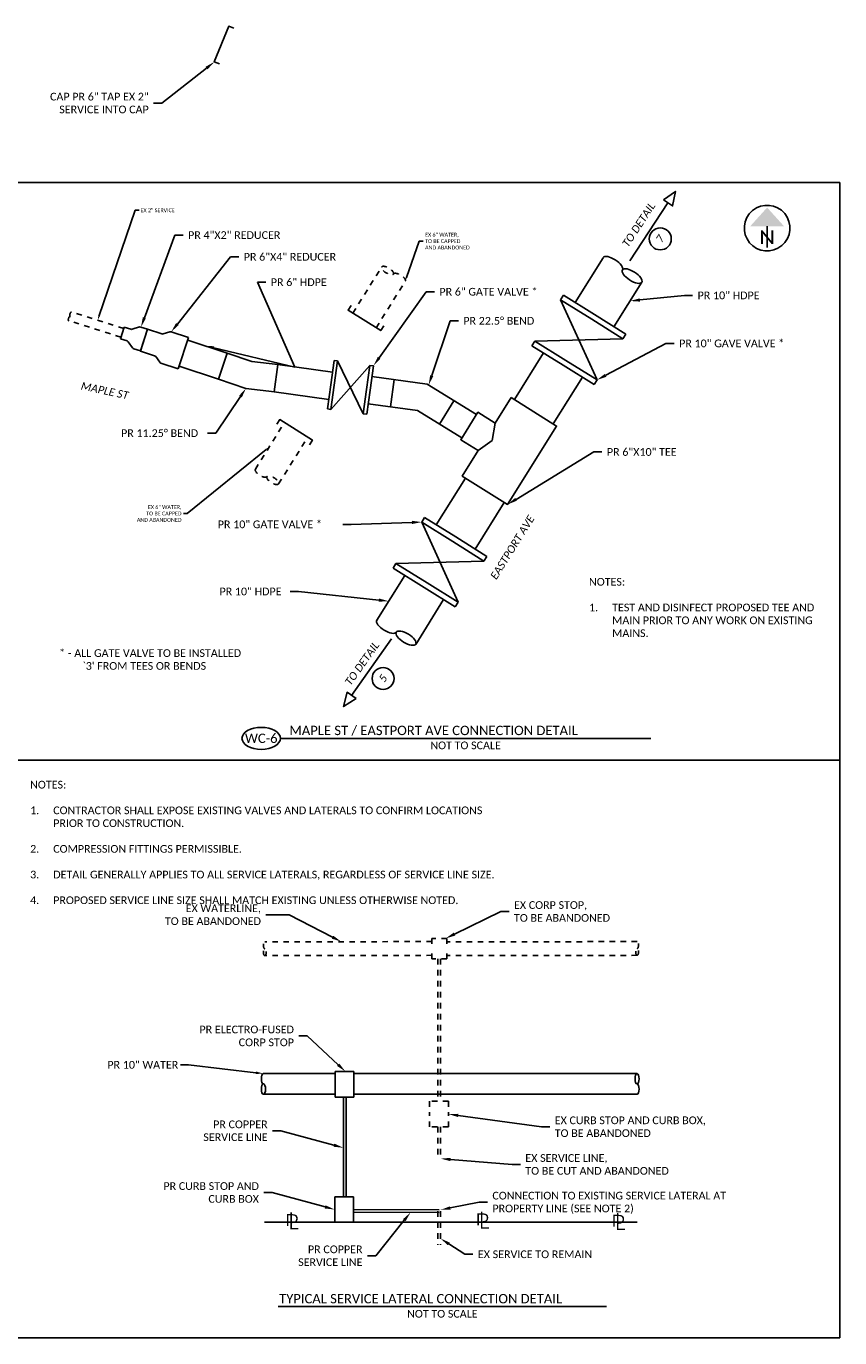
# Model space of a CAD drawing. Header units: feet. Extents: x 2205963 to 2207247, y 306378 to 307002.
# Tile 4 of 16: x 2207118 to 2207133, y 306936 to 306960. Entities that reach past the tile are written whole.
import ezdxf
from ezdxf import colors
from ezdxf.entities.mleader import LeaderData, LeaderLine
from ezdxf.enums import TextEntityAlignment as Align
from ezdxf.math import Vec2, Vec3

# ---------------------------------------------------------------- set-up
doc = ezdxf.new("R2010")
doc.units = ezdxf.units.FT
doc.header["$MEASUREMENT"] = 0
doc.linetypes.add('2', pattern=[0.1, 0.06, -0.04])
for name, color, linetype in [('DV_X_Property_Line', 7, 'Continuous'), ('SC_Scratch1', 7, 'Continuous'), ('SH_Border', 7, 'Continuous'), ('SH_Data', 7, 'Continuous'), ('SH_Text', 7, 'Continuous'), ('SH_TextM', 7, 'Continuous'), ('UT_P_Water_Cells', 133, 'Continuous'), ('UT_X_Water_Cells', 131, 'Continuous'), ('UT_X_Water_Service_Line', 131, '2')]:
    doc.layers.add(name, color=color, linetype=linetype)
doc.styles.add('Font 70-Main Title', font='calibri.ttf', dxfattribs={"width": 1.15, "height": 0.25})
doc.styles.add('Slanted-Normal', font='calibrii.ttf', dxfattribs={"height": 0.14})
doc.styles.add('Straight Normal (0.125) Font 30', font='calibri.ttf', dxfattribs={"height": 0.125})
doc.styles.add('Straight Normal (0.14) Font 30', font='calibri.ttf', dxfattribs={"height": 0.14})
doc.styles.add('Straight Sub-Title (0.17) Font 30', font='calibri.ttf', dxfattribs={"height": 0.17})

# ---------------------------------------------------------------- blocks, each defined once
blk = doc.blocks.new('end')
at = {"color": 0, "linetype": 'ByBlock'}
blk.add_ellipse((0, 0.75), major_axis=(0, 0.25), ratio=0.401763, dxfattribs=at)
at = {"color": 0, "linetype": 'ByBlock', "extrusion": (0, 0, -1)}
blk.add_ellipse((0, 0.25), major_axis=(0, -0.25), ratio=0.401763, start_param=3.141593, end_param=6.283185, dxfattribs=at)
blk = doc.blocks.new('NARROW')
at = {"layer": 'SH_Data', "color": 7, "linetype": 'Continuous'}
blk.add_line((0, 0.033), (0, -0.354), dxfattribs=at)
blk.add_arc((0, 0), 0.415, 129.7798, 129.7633, dxfattribs=at)
blk.add_solid([(0, 0.374), (-0.308, 0.033), (0.308, 0.033)], dxfattribs=at)
at = {"layer": 'SH_Data', "color": 7, "linetype": 'Continuous', "style": 'Font 70-Main Title', "width": 1.15}
blk.add_text('N', height=0.25, dxfattribs=at).set_placement((-0.001, -0.166), align=Align.MIDDLE_CENTER)
blk = doc.blocks.new('A$C59855D8B')
at = {"layer": 'UT_P_Water_Cells'}
for points in [[(0.722, 0.245), (0.722, -0.728), (-0.96, -0.728), (-0.96, 0.245), (-0.414, 0.245), (-0.414, 0.618), (0.177, 0.618), (0.177, 0.245), (0.722, 0.245)], [(-0.414, 0.245), (-0.119, 0.126), (0.177, 0.245)]]:
    blk.add_lwpolyline(points, dxfattribs=at)
blk = doc.blocks.new('A$C7C301A5E')
for p, q in [((3.341, -1.126), (3.44, -1.126)), ((3.341, -1.126), (3.341, -1.793)), ((3.44, -2.46), (4.325, -1.126)), ((4.325, -2.46), (3.44, -1.126)), ((3.44, -1.126), (3.44, -1.793)), ((4.325, -1.126), (4.424, -1.126)), ((4.325, -1.126), (4.325, -1.793)), ((4.424, -1.126), (4.424, -1.793)), ((3.341, -2.46), (3.341, -1.793)), ((3.44, -2.46), (3.44, -1.793)), ((4.325, -2.46), (4.325, -1.793)), ((4.424, -2.46), (4.424, -1.793)), ((3.341, -2.46), (3.44, -2.46)), ((4.325, -2.46), (4.424, -2.46))]:
    blk.add_line(p, q)
blk = doc.blocks.new('pvcsch40-6x4red')
at = {"color": 0, "linetype": 'ByBlock'}
for p, q in [((0, 3.59), (0, -3.59)), ((0, 3.59), (3.99, 3.59)), ((4.28, 3.5), (5.52, 2.6)), ((5.81, 2.5), (9.06, 2.5)), ((9.06, 2.5), (9.06, -2.5)), ((4.28, -3.5), (5.52, -2.6)), ((5.81, -2.5), (9.06, -2.5)), ((0, -3.59), (3.99, -3.59))]:
    blk.add_line(p, q, dxfattribs=at)
for centre, start, end in [((3.99, 3.09), 53.8963, 90), ((5.81, 3), 233.8963, 270), ((5.81, -3), 90, 126.1037), ((3.99, -3.09), 270, 306.1037)]:
    blk.add_arc(centre, 0.5, start, end, dxfattribs=at)
blk = doc.blocks.new('pvcsch40-4x2red')
at = {"color": 0, "linetype": 'ByBlock'}
for p, q in [((0, 2.5), (0, -2.5)), ((0, 2.5), (1.53, 2.5)), ((1.82, 2.41), (3.18, 1.44)), ((3.47, 1.34), (5, 1.34)), ((5, -1.34), (5, 1.34)), ((0, -2.5), (1.53, -2.5)), ((1.82, -2.41), (3.18, -1.44)), ((3.47, -1.34), (5, -1.34))]:
    blk.add_line(p, q, dxfattribs=at)
for centre, start, end in [((1.53, 2), 54.4059, 90), ((3.47, 1.84), 234.4059, 270), ((1.53, -2), 270, 305.5941), ((3.47, -1.84), 90, 125.5941)]:
    blk.add_arc(centre, 0.5, start, end, dxfattribs=at)

msp = doc.modelspace()

# ---------------------------------------------------------------- linework, layer by layer
at = {"layer": 'DV_X_Property_Line'}
msp.add_line((2207122.715, 306938.145), (2207129.496, 306938.145), dxfattribs=at)
at = {"layer": 'SC_Scratch1'}
for points in [[(2207103.433, 306957.046), (2207133.183, 306957.046)], [(2207133.183, 306957.046), (2207133.183, 306936.046)], [(2207103.433, 306936.046), (2207133.183, 306936.046)]]:
    msp.add_lwpolyline(points, dxfattribs=at)
at = {"layer": 'SH_Border'}
for points in [[(2207123.008, 306946.942), (2207129.745, 306946.942)], [(2207103.433, 306946.546), (2207133.183, 306946.546)], [(2207103.433, 306946.546), (2207133.183, 306946.546)], [(2207122.966, 306936.612), (2207128.94, 306936.612)]]:
    msp.add_lwpolyline(points, dxfattribs=at)
msp.add_ellipse((2207122.658, 306946.942), major_axis=(0.35, 0), ratio=0.571429, dxfattribs=at)
at = {"layer": 'SH_Text'}
for points in [[(2207129.973, 306956.73), (2207130.14, 306956.62), (2207130.194, 306956.884)], [(2207124.382, 306947.665), (2207124.219, 306947.781), (2207124.155, 306947.518)]]:
    msp.add_lwpolyline(points, close=True, dxfattribs=at)
for points in [[(2207129.364, 306955.621), (2207130.057, 306956.675)], [(2207125.029, 306948.752), (2207124.3, 306947.723)]]:
    msp.add_lwpolyline(points, dxfattribs=at)
for centre in [(2207129.917, 306956.021), (2207124.875, 306948.03)]:
    msp.add_circle(centre, 0.2, dxfattribs=at)
at = {"layer": 'UT_P_Water_Cells'}
for p, q in [((2207128.368, 306954.865), (2207128.876, 306955.678)), ((2207129.075, 306954.424), (2207129.583, 306955.236)), ((2207122.039, 306953.943), (2207121.321, 306954.18)), ((2207122.49, 306953.793), (2207122.039, 306953.943)), ((2207127.264, 306953.099), (2207127.794, 306953.947)), ((2207121.881, 306953.468), (2207121.164, 306953.706)), ((2207122.959, 306953.735), (2207122.49, 306953.793)), ((2207123.953, 306953.599), (2207122.962, 306953.735)), ((2207122.38, 306953.303), (2207121.882, 306953.468)), ((2207125.676, 306953.381), (2207124.671, 306953.52)), ((2207127.971, 306952.657), (2207128.501, 306953.505)), ((2207122.898, 306953.239), (2207122.38, 306953.303)), ((2207123.885, 306953.103), (2207122.894, 306953.24)), ((2207126.572, 306952.829), (2207125.676, 306953.381)), ((2207125.503, 306952.901), (2207124.603, 306953.024)), ((2207126.309, 306952.403), (2207125.503, 306952.901)), ((2207126.373, 306951.672), (2207125.843, 306950.824)), ((2207127.08, 306951.23), (2207126.55, 306950.382)), ((2207125.269, 306949.905), (2207124.761, 306949.093)), ((2207125.976, 306949.464), (2207125.468, 306948.651))]:
    msp.add_line(p, q, dxfattribs=at)
for points in [[(2207121.897, 306959.2), (2207121.804, 306959.237), (2207122.067, 306959.886), (2207122.159, 306959.849)], [(2207124.886, 306954.439), (2207124.833, 306954.354), (2207124.239, 306954.725), (2207124.292, 306954.81)], [(2207122.039, 306953.943), (2207121.882, 306953.468)], [(2207122.962, 306953.735), (2207122.894, 306953.24)], [(2207125.008, 306952.969), (2207125.076, 306953.464)], [(2207125.902, 306952.655), (2207126.164, 306953.08)], [(2207122.943, 306952.651), (2207122.996, 306952.735), (2207123.589, 306952.364), (2207123.536, 306952.28)]]:
    msp.add_lwpolyline(points, dxfattribs=at)
at = {"layer": 'UT_X_Water_Cells'}
for p, q in [((2207122.698, 306940.848), (2207124.001, 306940.847)), ((2207124.001, 306940.888), (2207124.001, 306940.655)), ((2207124.344, 306940.888), (2207124.001, 306940.888)), ((2207124.344, 306940.888), (2207124.344, 306940.655)), ((2207124.344, 306940.848), (2207129.498, 306940.847)), ((2207124.001, 306940.422), (2207124.001, 306940.655)), ((2207124.344, 306940.422), (2207124.344, 306940.655)), ((2207122.698, 306940.473), (2207124, 306940.472)), ((2207124.344, 306940.422), (2207124.001, 306940.422)), ((2207124.153, 306940.422), (2207124.153, 306938.61)), ((2207124.203, 306940.422), (2207124.203, 306938.61)), ((2207124.344, 306940.473), (2207129.498, 306940.472)), ((2207123.994, 306938.61), (2207123.994, 306938.378)), ((2207124.337, 306938.61), (2207123.994, 306938.61)), ((2207123.994, 306938.145), (2207123.994, 306938.378)), ((2207124.337, 306938.61), (2207124.337, 306938.378)), ((2207125.897, 306938.372), (2207124.337, 306938.378)), ((2207124.337, 306938.145), (2207124.337, 306938.378)), ((2207124.337, 306938.145), (2207123.994, 306938.145)), ((2207125.896, 306938.322), (2207124.337, 306938.328))]:
    msp.add_line(p, q, dxfattribs=at)
at = {"layer": 'UT_X_Water_Cells', "linetype": '2'}
for points in [[(2207124.324, 306954.672), (2207124.854, 306955.52)], [(2207124.748, 306954.407), (2207125.278, 306955.255)], [(2207120.157, 306954.391), (2207119.208, 306954.691)], [(2207120.104, 306954.232), (2207119.156, 306954.533)], [(2207122.551, 306951.834), (2207123.081, 306952.682)], [(2207122.975, 306951.569), (2207123.505, 306952.417)]]:
    msp.add_lwpolyline(points, dxfattribs=at)
at = {"layer": 'UT_X_Water_Service_Line'}
for p, q in [((2207125.762, 306943.248), (2207122.723, 306943.242)), ((2207125.762, 306943.305), (2207125.762, 306943.119)), ((2207126.037, 306943.305), (2207125.762, 306943.305)), ((2207129.496, 306943.248), (2207126.036, 306943.242)), ((2207126.037, 306943.305), (2207126.037, 306943.119)), ((2207125.762, 306942.998), (2207122.723, 306942.992)), ((2207125.762, 306942.933), (2207125.762, 306943.119)), ((2207126.037, 306942.933), (2207125.762, 306942.933)), ((2207125.871, 306942.933), (2207125.871, 306940.345)), ((2207125.921, 306942.933), (2207125.921, 306940.345)), ((2207129.496, 306942.998), (2207126.036, 306942.992)), ((2207126.037, 306942.933), (2207126.037, 306943.119)), ((2207125.721, 306940.345), (2207125.721, 306940.112)), ((2207126.064, 306940.345), (2207125.721, 306940.345)), ((2207126.064, 306940.345), (2207126.064, 306940.112)), ((2207125.721, 306939.879), (2207125.721, 306940.112)), ((2207126.064, 306939.879), (2207126.064, 306940.112)), ((2207126.064, 306939.879), (2207125.721, 306939.879)), ((2207125.871, 306939.879), (2207125.871, 306939.302)), ((2207125.921, 306939.879), (2207125.921, 306939.302)), ((2207125.871, 306938.347), (2207125.871, 306937.738)), ((2207125.921, 306938.347), (2207125.921, 306937.738))]:
    msp.add_line(p, q, dxfattribs=at)

# ---------------------------------------------------------------- block references
at = {"layer": 'SH_Text'}
msp.add_blockref('NARROW', (2207131.861, 306956.217), dxfattribs=at)
at = {"layer": 'UT_P_Water_Cells'}
for name, p, xscale, yscale, zscale, rotation in [('end', (2207128.878, 306955.681), -0.8332823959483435, 0.8332823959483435, 0.8332823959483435, 237.4457497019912), ('pvcsch40-4x2red', (2207120.526, 306954.181), 0.08333333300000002, 0.08333333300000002, 0.08333333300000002, 161.6692714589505), ('pvcsch40-6x4red', (2207121.243, 306953.943), 0.08333333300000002, 0.08333333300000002, 0.08333333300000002, 161.6692714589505), ('A$C7C301A5E', (2207121.552, 306952.49), -0.6666666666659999, 0.6666666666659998, 0.6666666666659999, 172.1701311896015), ('end', (2207124.759, 306949.089), 0.8332823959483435, 0.8332823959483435, 0.8332823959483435, 238.5542502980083)]:
    msp.add_blockref(name, p, dxfattribs=dict(at, xscale=xscale, yscale=yscale, zscale=zscale, rotation=rotation))
at = {"layer": 'UT_P_Water_Cells', "xscale": -1, "rotation": 58.00000000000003}
for p in [(2207128.972, 306958.428), (2207126.446, 306954.386)]:
    msp.add_blockref('A$C7C301A5E', p, dxfattribs=at)
at = {"layer": 'UT_P_Water_Cells', "rotation": 58}
msp.add_blockref('A$C59855D8B', (2207127.03, 306952.393), dxfattribs=at)
at = {"layer": 'UT_X_Water_Cells', "linetype": '2', "ltscale": 0.083333}
for p, xscale, yscale, zscale, rotation in [((2207125.278, 306955.255), 0.4999999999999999, 0.4999999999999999, 0.4999999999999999, 59.33558895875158), ((2207119.208, 306954.691), 0.1677132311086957, 0.1677132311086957, 0.1677132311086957, 161.8956590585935), ((2207122.551, 306951.834), 0.4999999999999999, 0.4999999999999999, 0.4999999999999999, 237.7243789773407)]:
    msp.add_blockref('end', p, dxfattribs=dict(at, xscale=xscale, yscale=yscale, zscale=zscale, rotation=rotation))
at = {"layer": 'UT_X_Water_Cells', "xscale": 0.3749973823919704, "yscale": 0.3749973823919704, "zscale": 0.3749973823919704, "rotation": 180}
msp.add_blockref('end', (2207122.698, 306940.848), dxfattribs=at)
at = {"layer": 'UT_X_Water_Cells', "xscale": 0.3749973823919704, "yscale": 0.3749973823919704, "zscale": 0.3749973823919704}
msp.add_blockref('end', (2207129.495, 306940.472), dxfattribs=at)
at = {"layer": 'UT_X_Water_Service_Line', "yscale": 0.25, "rotation": 180}
for p, xscale, zscale in [((2207122.723, 306943.242), 0.25, 0.2), ((2207129.496, 306943.248), -0.25, 0.25)]:
    msp.add_blockref('end', p, dxfattribs=dict(at, xscale=xscale, zscale=zscale))

# ---------------------------------------------------------------- texts
at = {"layer": 'SH_Border', "char_height": 0.14, "width": 2.9838, "attachment_point": 1, "style": 'Slanted-Normal'}
for s, insert, rotation in [('MAPLE ST', (2207119.397, 306953.423), 348), ('EASTPORT AVE', (2207126.816, 306949.89), 58)]:
    msp.add_mtext(s, dxfattribs=dict(at, insert=insert, rotation=rotation))
at = {"layer": 'SH_Text', "char_height": 0.14, "width": 1.05546, "attachment_point": 1, "style": 'Slanted-Normal'}
for s, insert, rotation in [('\\pxqc;TO DETAIL\\P\\P7', (2207129.176, 306955.877), 56.6962), ('\\pxqc;TO DETAIL\\P\\P5', (2207124.129, 306947.914), 54.5312)]:
    msp.add_mtext(s, dxfattribs=dict(at, insert=insert, rotation=rotation))
at = {"layer": 'SH_Text'}
for s, insert, char_height, width, attachment_point, style in [('NOTES:\\P\\P\\pxi-3,l3,t3;1.^ITEST AND DISINFECT PROPOSED TEE AND MAIN PRIOR TO ANY WORK ON EXISTING MAINS.', (2207128.621, 306949.32), 0.14, 4.28129, 4, 'Straight Normal (0.14) Font 30'), ("* - ALL GATE VALVE TO BE INSTALLED\\P\\pxi3;`3' FROM TEES OR BENDS", (2207118.983, 306948.562), 0.14, 4.12497, 1, 'Straight Normal (0.14) Font 30'), ('WC-6', (2207122.658, 306946.942), 0.17, 1.76346, 5, 'Straight Sub-Title (0.17) Font 30'), ('MAPLE ST / EASTPORT AVE CONNECTION DETAIL', (2207123.17, 306947.171), 0.17, 6.53199, 1, 'Straight Sub-Title (0.17) Font 30'), ('NOT TO SCALE', (2207126.376, 306946.884), 0.14, 6.35975, 2, 'Straight Normal (0.14) Font 30'), ('NOTES:\\P\\P\\pxi-3,l3,t3;1.^ICONTRACTOR SHALL EXPOSE EXISTING VALVES AND LATERALS TO CONFIRM LOCATIONS PRIOR TO CONSTRUCTION.\\P\\pi0,l0,tz;\\P\\pi-3,l3,t3;2.^ICOMPRESSION FITTINGS PERMISSIBLE.\\P\\pi0,l0,tz;\\P\\pi-3,l3,t3;3.^IDETAIL GENERALLY APPLIES TO ALL SERVICE LATERALS, REGARDLESS OF SERVICE LINE SIZE.\\P\\pi0,l0,tz;\\P\\pi-3,l3,t3;4.^IPROPOSED SERVICE LINE SIZE SHALL MATCH EXISTING UNLESS OTHERWISE NOTED.', (2207118.454, 306945.049), 0.14, 8.28927, 4, 'Straight Normal (0.14) Font 30'), ('{\\fISOCPEUR|b0|i0|c0|p34;⅊}', (2207123.218, 306938.296), 0.28, 2.05947, 2, 'Straight Normal (0.14) Font 30'), ('{\\fISOCPEUR|b0|i0|c0|p34;⅊}', (2207126.684, 306938.31), 0.28, 2.05947, 2, 'Straight Normal (0.14) Font 30'), ('{\\fISOCPEUR|b0|i0|c0|p34;⅊}', (2207129.156, 306938.284), 0.28, 2.05947, 2, 'Straight Normal (0.14) Font 30'), ('TYPICAL SERVICE LATERAL CONNECTION DETAIL', (2207122.984, 306936.842), 0.17, 6.53199, 1, 'Straight Sub-Title (0.17) Font 30'), ('NOT TO SCALE', (2207125.953, 306936.552), 0.14, 6.35975, 2, 'Straight Normal (0.14) Font 30')]:
    msp.add_mtext(s, dxfattribs=dict(at, insert=insert, char_height=char_height, width=width, attachment_point=attachment_point, style=style))

# ---------------------------------------------------------------- leaders
ml = msp.add_multileader_mtext('Standard', dxfattribs=at)
ml.set_content('CAP PR 6" TAP EX 2"\\PSERVICE INTO CAP', color=256, style='Straight Normal (0.14) Font 30')
ml.set_leader_properties(color=9)
ml.build(insert=Vec2(0, 0))
ml.multileader.update_dxf_attribs({"text_left_attachment_type": 2, "text_right_attachment_type": 2, "dogleg_length": 0.15, "arrow_head_size": 0.18})
ctx = ml.context
ctx.base_point, ctx.char_height, ctx.arrow_head_size, ctx.landing_gap_size, ctx.plane_origin = Vec3(2207118.734, 306958.49), 0.14, 0.18, 0.09, Vec3(2207121.804, 306959.237)
ctx.left_attachment, ctx.right_attachment, ctx.text_align_type = 2, 2, 2
notes = []
notes.append((ctx, [(0, (1, 1, 0), (2207120.851, 306958.49), (-1, 0), 0.15, [(0, [(2207121.804, 306959.237)], 0, [])])]))
ctx.mtext.insert, ctx.mtext.alignment, ctx.mtext.flow_direction = Vec3(2207120.611, 306958.677), 3, 5
ml = msp.add_multileader_mtext('Standard', dxfattribs=at)
ml.set_content('PR 4"X2" REDUCER', color=256, style='Straight Normal (0.14) Font 30')
ml.set_leader_properties(color=9)
ml.build(insert=Vec2(0, 0))
ml.multileader.update_dxf_attribs({"text_left_attachment_type": 2, "text_right_attachment_type": 2, "dogleg_length": 0.15, "arrow_head_size": 0.18})
ctx = ml.context
ctx.base_point, ctx.char_height, ctx.arrow_head_size, ctx.landing_gap_size, ctx.plane_origin = Vec3(2207121.237, 306956.09), 0.14, 0.18, 0.09, Vec3(2207122.285, 306954.651)
ctx.left_attachment, ctx.right_attachment = 2, 2
notes.append((ctx, [(1, (1, 1, 0), (2207121.087, 306956.09), (1, 0), 0.15, [(0, [(2207120.47, 306954.418)], 0, [])])]))
ctx.mtext.insert, ctx.mtext.flow_direction = Vec3(2207121.327, 306956.16), 5
ml = msp.add_multileader_mtext('Standard', dxfattribs=at)
ml.set_content('PR 6"X4" REDUCER', color=256, style='Straight Normal (0.14) Font 30')
ml.set_leader_properties(color=9)
ml.build(insert=Vec2(0, 0))
ml.multileader.update_dxf_attribs({"text_left_attachment_type": 2, "text_right_attachment_type": 2, "dogleg_length": 0.15, "arrow_head_size": 0.18})
ctx = ml.context
ctx.base_point, ctx.char_height, ctx.arrow_head_size, ctx.landing_gap_size, ctx.plane_origin = Vec3(2207122.25, 306955.695), 0.14, 0.18, 0.09, Vec3(2207122.706, 306954.498)
ctx.left_attachment, ctx.right_attachment = 2, 2
notes.append((ctx, [(1, (1, 1, 0), (2207122.1, 306955.695), (1, 0), 0.15, [(0, [(2207121.021, 306954.332)], 0, [])])]))
ctx.mtext.insert, ctx.mtext.flow_direction = Vec3(2207122.34, 306955.765), 5
ml = msp.add_multileader_mtext('Standard', dxfattribs=at)
ml.set_content('PR 6" HDPE', color=256, style='Straight Normal (0.14) Font 30')
ml.set_leader_properties(color=9)
ml.build(insert=Vec2(0, 0))
ml.multileader.update_dxf_attribs({"text_left_attachment_type": 2, "text_right_attachment_type": 2, "dogleg_length": 0.15, "arrow_head_size": 0.18})
ctx = ml.context
ctx.base_point, ctx.char_height, ctx.arrow_head_size, ctx.landing_gap_size, ctx.plane_origin = Vec3(2207122.742, 306955.234), 0.14, 0.18, 0.09, Vec3(2207121.339, 306957.852)
ctx.left_attachment, ctx.right_attachment = 2, 2
notes.append((ctx, [(0, (1, 1, 0), (2207122.592, 306955.234), (1, 0), 0.15, [(1, [(2207121.621, 306954.081), (2207123.271, 306953.692)], 0, [])])]))
ctx.mtext.insert, ctx.mtext.flow_direction = Vec3(2207122.832, 306955.304), 5
ml = msp.add_multileader_mtext('Standard', dxfattribs=at)
ml.set_content('PR 6" GATE VALVE *', color=256, style='Straight Normal (0.14) Font 30')
ml.set_leader_properties(color=9)
ml.build(insert=Vec2(0, 0))
ml.multileader.update_dxf_attribs({"text_left_attachment_type": 2, "text_right_attachment_type": 2, "dogleg_length": 0.15, "arrow_head_size": 0.18})
ctx = ml.context
ctx.base_point, ctx.char_height, ctx.arrow_head_size, ctx.landing_gap_size, ctx.plane_origin = Vec3(2207125.809, 306955.06), 0.14, 0.18, 0.09, Vec3(2207124.829, 306953.928)
ctx.left_attachment, ctx.right_attachment = 2, 2
notes.append((ctx, [(0, (1, 1, 0), (2207125.659, 306955.06), (1, 0), 0.15, [(0, [(2207124.698, 306953.712)], 0, [])])]))
ctx.mtext.insert, ctx.mtext.flow_direction = Vec3(2207125.899, 306955.13), 5
ml = msp.add_multileader_mtext('Standard', dxfattribs=at)
ml.set_content('PR 10" HDPE', color=256, style='Straight Normal (0.14) Font 30')
ml.set_leader_properties(color=9)
ml.build(insert=Vec2(0, 0))
ml.multileader.update_dxf_attribs({"text_left_attachment_type": 2, "text_right_attachment_type": 2, "dogleg_length": 0.15, "arrow_head_size": 0.18})
ctx = ml.context
ctx.base_point, ctx.char_height, ctx.arrow_head_size, ctx.landing_gap_size, ctx.plane_origin = Vec3(2207130.506, 306954.994), 0.14, 0.18, 0.09, Vec3(2207129.367, 306954.892)
ctx.left_attachment, ctx.right_attachment = 2, 2
notes.append((ctx, [(0, (1, 1, 0), (2207130.356, 306954.994), (1, 0), 0.15, [(0, [(2207129.367, 306954.892)], 0, [])])]))
ctx.mtext.insert, ctx.mtext.flow_direction = Vec3(2207130.596, 306955.064), 5
ml = msp.add_multileader_mtext('Standard', dxfattribs=at)
ml.set_content('PR 22.5%%D BEND', color=256, style='Straight Normal (0.14) Font 30')
ml.set_leader_properties(color=9)
ml.build(insert=Vec2(0, 0))
ml.multileader.update_dxf_attribs({"text_left_attachment_type": 2, "text_right_attachment_type": 2, "dogleg_length": 0.15, "arrow_head_size": 0.18})
ctx = ml.context
ctx.base_point, ctx.char_height, ctx.arrow_head_size, ctx.landing_gap_size, ctx.plane_origin = Vec3(2207126.244, 306954.532), 0.14, 0.18, 0.09, Vec3(2207125.703, 306953.365)
ctx.left_attachment, ctx.right_attachment = 2, 2
notes.append((ctx, [(0, (1, 1, 0), (2207126.094, 306954.532), (1, 0), 0.15, [(0, [(2207125.703, 306953.365)], 0, [])])]))
ctx.mtext.insert, ctx.mtext.flow_direction = Vec3(2207126.334, 306954.602), 5
ml = msp.add_multileader_mtext('Standard', dxfattribs=at)
ml.set_content('PR 10" GAVE VALVE *', color=256, style='Straight Normal (0.14) Font 30')
ml.set_leader_properties(color=9)
ml.build(insert=Vec2(0, 0))
ml.multileader.update_dxf_attribs({"text_left_attachment_type": 2, "text_right_attachment_type": 2, "dogleg_length": 0.15, "arrow_head_size": 0.18})
ctx = ml.context
ctx.base_point, ctx.char_height, ctx.arrow_head_size, ctx.landing_gap_size, ctx.plane_origin = Vec3(2207130.17, 306954.121), 0.14, 0.18, 0.09, Vec3(2207128.597, 306953.827)
ctx.left_attachment, ctx.right_attachment = 2, 2
notes.append((ctx, [(0, (1, 1, 0), (2207130.02, 306954.121), (1, 0), 0.15, [(0, [(2207128.765, 306953.457)], 0, [])])]))
ctx.mtext.insert, ctx.mtext.flow_direction = Vec3(2207130.26, 306954.191), 5
ml = msp.add_multileader_mtext('Standard', dxfattribs=at)
ml.set_content('PR 11.25%%D BEND', color=256, style='Straight Normal (0.14) Font 30')
ml.set_leader_properties(color=9)
ml.build(insert=Vec2(0, 0))
ml.multileader.update_dxf_attribs({"text_left_attachment_type": 2, "text_right_attachment_type": 2, "dogleg_length": 0.15, "arrow_head_size": 0.18})
ctx = ml.context
ctx.base_point, ctx.char_height, ctx.arrow_head_size, ctx.landing_gap_size, ctx.plane_origin = Vec3(2207120.112, 306952.49), 0.14, 0.18, 0.09, Vec3(2207122.246, 306954.055)
ctx.left_attachment, ctx.right_attachment = 2, 2
notes.append((ctx, [(1, (1, 1, 0), (2207121.831, 306952.49), (-1, 0), 0.15, [(0, [(2207122.38, 306953.303)], 0, [])])]))
ctx.mtext.insert, ctx.mtext.flow_direction = Vec3(2207120.108, 306952.56), 5
ml = msp.add_multileader_mtext('Standard', dxfattribs=at)
ml.set_content('PR 6"X10" TEE', color=256, style='Straight Normal (0.14) Font 30')
ml.set_leader_properties(color=9)
ml.build(insert=Vec2(0, 0))
ml.multileader.update_dxf_attribs({"text_left_attachment_type": 2, "text_right_attachment_type": 2, "dogleg_length": 0.15, "arrow_head_size": 0.18})
ctx = ml.context
ctx.base_point, ctx.char_height, ctx.arrow_head_size, ctx.landing_gap_size, ctx.plane_origin = Vec3(2207128.856, 306952.148), 0.14, 0.18, 0.09, Vec3(2207127.526, 306951.812)
ctx.left_attachment, ctx.right_attachment = 2, 2
notes.append((ctx, [(0, (1, 1, 0), (2207128.706, 306952.148), (1, 0), 0.15, [(0, [(2207127.139, 306951.193)], 0, [])])]))
ctx.mtext.insert, ctx.mtext.flow_direction = Vec3(2207128.946, 306952.218), 5
ml = msp.add_multileader_mtext('Standard', dxfattribs=at)
ml.set_content('PR 10" GATE VALVE *', color=256, style='Straight Normal (0.14) Font 30')
ml.set_leader_properties(color=9)
ml.build(insert=Vec2(0, 0))
ml.multileader.update_dxf_attribs({"text_left_attachment_type": 2, "text_right_attachment_type": 2, "dogleg_length": 0.15, "arrow_head_size": 0.18})
ctx = ml.context
ctx.base_point, ctx.char_height, ctx.arrow_head_size, ctx.landing_gap_size, ctx.plane_origin = Vec3(2207122.086, 306950.832), 0.14, 0.18, 0.09, Vec3(2207125.711, 306950.58)
ctx.left_attachment, ctx.right_attachment = 2, 2
notes.append((ctx, [(0, (1, 1, 0), (2207124.294, 306950.832), (-1, 0), 0.15, [(0, [(2207125.579, 306950.873)], 0, [])])]))
ctx.mtext.insert, ctx.mtext.flow_direction = Vec3(2207121.867, 306950.902), 5
ml = msp.add_multileader_mtext('Standard', dxfattribs=at)
ml.set_content('PR 10" HDPE', color=256, style='Straight Normal (0.14) Font 30')
ml.set_leader_properties(color=9)
ml.build(insert=Vec2(0, 0))
ml.multileader.update_dxf_attribs({"text_left_attachment_type": 2, "text_right_attachment_type": 2, "dogleg_length": 0.15, "arrow_head_size": 0.18})
ctx = ml.context
ctx.base_point, ctx.char_height, ctx.arrow_head_size, ctx.landing_gap_size, ctx.plane_origin = Vec3(2207121.896, 306949.612), 0.14, 0.18, 0.09, Vec3(2207125.73, 306949.071)
ctx.left_attachment, ctx.right_attachment = 2, 2
notes.append((ctx, [(1, (1, 1, 0), (2207123.336, 306949.612), (-1, 0), 0.15, [(0, [(2207124.975, 306949.436)], 0, [])])]))
ctx.mtext.insert, ctx.mtext.flow_direction = Vec3(2207121.899, 306949.682), 5
ml = msp.add_multileader_mtext('Standard', dxfattribs=at)
ml.set_content('\\pxqr,t12;EX WATERLINE,\\PTO BE ABANDONED', color=256, style='Straight Normal (0.14) Font 30')
ml.set_leader_properties(color=9)
ml.build(insert=Vec2(0, 0))
ml.multileader.update_dxf_attribs({"text_left_attachment_type": 2, "text_right_attachment_type": 2, "dogleg_length": 0.15, "arrow_head_size": 0.18})
ctx = ml.context
ctx.base_point, ctx.char_height, ctx.arrow_head_size, ctx.landing_gap_size, ctx.plane_origin = Vec3(2207120.808, 306943.736), 0.14, 0.18, 0.09, Vec3(2207122.572, 306944.705)
ctx.left_attachment, ctx.right_attachment, ctx.text_align_type = 2, 2, 2
notes.append((ctx, [(0, (1, 1, 0), (2207123.168, 306943.736), (-1, 0), 0.426, [(0, [(2207124.116, 306943.245)], 0, [])])]))
ctx.mtext.insert, ctx.mtext.width, ctx.mtext.alignment, ctx.mtext.flow_direction = Vec3(2207122.653, 306943.923), 2.00735, 3, 5
ml = msp.add_multileader_mtext('Standard', dxfattribs=at)
ml.set_content('EX CORP STOP,\\PTO BE ABANDONED', color=256, style='Straight Normal (0.14) Font 30')
ml.set_leader_properties(color=9)
ml.build(insert=Vec2(0, 0))
ml.multileader.update_dxf_attribs({"text_left_attachment_type": 2, "text_right_attachment_type": 2, "dogleg_length": 0.15, "arrow_head_size": 0.18})
ctx = ml.context
ctx.base_point, ctx.char_height, ctx.arrow_head_size, ctx.landing_gap_size, ctx.plane_origin = Vec3(2207127.166, 306943.796), 0.14, 0.18, 0.09, Vec3(2207129.608, 306944.15)
ctx.left_attachment, ctx.right_attachment = 2, 2
notes.append((ctx, [(1, (1, 1, 0), (2207127.016, 306943.796), (1, 0), 0.15, [(0, [(2207126.012, 306943.305)], 0, [])])]))
ctx.mtext.insert, ctx.mtext.width, ctx.mtext.flow_direction = Vec3(2207127.256, 306943.982), 3.3221, 5
ml = msp.add_multileader_mtext('Standard', dxfattribs=at)
ml.set_content('\\pxt6;PR ELECTRO-FUSED\\PCORP STOP', color=256, style='Straight Normal (0.14) Font 30')
ml.set_leader_properties(color=9)
ml.build(insert=Vec2(0, 0))
ml.multileader.update_dxf_attribs({"text_left_attachment_type": 2, "text_right_attachment_type": 2, "dogleg_length": 0.15, "arrow_head_size": 0.18})
ctx = ml.context
ctx.base_point, ctx.char_height, ctx.arrow_head_size, ctx.landing_gap_size, ctx.plane_origin = Vec3(2207121.454, 306941.534), 0.14, 0.18, 0.09, Vec3(2207127.785, 306941.732)
ctx.left_attachment, ctx.right_attachment, ctx.text_align_type = 2, 2, 2
notes.append((ctx, [(0, (1, 1, 0), (2207123.493, 306941.534), (-1, 0), 0.15, [(0, [(2207124.188, 306940.888)], 0, [])])]))
ctx.mtext.insert, ctx.mtext.width, ctx.mtext.alignment, ctx.mtext.flow_direction = Vec3(2207123.253, 306941.72), 3.3221, 3, 5
ml = msp.add_multileader_mtext('Standard', dxfattribs=at)
ml.set_content('PR 10" WATER', color=256, style='Straight Normal (0.125) Font 30')
ml.set_leader_properties(color=9)
ml.build(insert=Vec2(0, 0))
ml.multileader.update_dxf_attribs({"text_left_attachment_type": 2, "text_right_attachment_type": 2, "dogleg_length": 0.15, "arrow_head_size": 0.14})
ctx = ml.context
ctx.base_point, ctx.char_height, ctx.arrow_head_size, ctx.landing_gap_size, ctx.plane_origin = Vec3(2207119.809, 306941.006), 0.14, 0.14, 0.05, Vec3(2207122.698, 306940.848)
ctx.left_attachment, ctx.right_attachment = 2, 2
notes.append((ctx, [(0, (1, 1, 0), (2207121.337, 306941.006), (-1, 0), 0.15, [(0, [(2207122.698, 306940.848)], 0, [])])]))
ctx.mtext.insert, ctx.mtext.flow_direction = Vec3(2207119.859, 306941.078), 5
ml = msp.add_multileader_mtext('Standard', dxfattribs=at)
ml.set_content('EX CURB STOP AND CURB BOX,\\PTO BE ABANDONED', color=256, style='Straight Normal (0.14) Font 30')
ml.set_leader_properties(color=9)
ml.build(insert=Vec2(0, 0))
ml.multileader.update_dxf_attribs({"text_left_attachment_type": 2, "text_right_attachment_type": 2, "dogleg_length": 0.15, "arrow_head_size": 0.18})
ctx = ml.context
ctx.base_point, ctx.char_height, ctx.arrow_head_size, ctx.landing_gap_size, ctx.plane_origin = Vec3(2207127.907, 306939.883), 0.14, 0.18, 0.09, Vec3(2207130.525, 306939.832)
ctx.left_attachment, ctx.right_attachment = 2, 2
notes.append((ctx, [(1, (1, 1, 0), (2207127.757, 306939.883), (1, 0), 0.15, [(0, [(2207126.064, 306940.112)], 0, [])])]))
ctx.mtext.insert, ctx.mtext.width, ctx.mtext.flow_direction = Vec3(2207127.997, 306940.069), 3.3221, 5
ml = msp.add_multileader_mtext('Standard', dxfattribs=at)
ml.set_content('PR COPPER\\PSERVICE LINE', color=256, style='Straight Normal (0.14) Font 30')
ml.set_leader_properties(color=9)
ml.build(insert=Vec2(0, 0))
ml.multileader.update_dxf_attribs({"text_left_attachment_type": 2, "text_right_attachment_type": 2, "dogleg_length": 0.15, "arrow_head_size": 0.18})
ctx = ml.context
ctx.base_point, ctx.char_height, ctx.arrow_head_size, ctx.landing_gap_size, ctx.plane_origin = Vec3(2207121.521, 306939.81), 0.14, 0.18, 0.09, Vec3(2207122.385, 306938.974)
ctx.left_attachment, ctx.right_attachment, ctx.text_align_type = 2, 2, 2
notes.append((ctx, [(0, (1, 1, 0), (2207123.015, 306939.81), (-1, 0), 0.15, [(0, [(2207124.153, 306939.5)], 0, [])])]))
ctx.mtext.insert, ctx.mtext.width, ctx.mtext.alignment, ctx.mtext.flow_direction = Vec3(2207122.775, 306939.996), 2.23574, 3, 5
ml = msp.add_multileader_mtext('Standard', dxfattribs=at)
ml.set_content('EX SERVICE LINE,\\PTO BE CUT AND ABANDONED', color=256, style='Straight Normal (0.14) Font 30')
ml.set_leader_properties(color=9)
ml.build(insert=Vec2(0, 0))
ml.multileader.update_dxf_attribs({"text_left_attachment_type": 2, "text_right_attachment_type": 2, "dogleg_length": 0.15, "arrow_head_size": 0.18})
ctx = ml.context
ctx.base_point, ctx.char_height, ctx.arrow_head_size, ctx.landing_gap_size, ctx.plane_origin = Vec3(2207127.372, 306939.198), 0.14, 0.18, 0.09, Vec3(2207129.99, 306939.249)
ctx.left_attachment, ctx.right_attachment = 2, 2
notes.append((ctx, [(1, (1, 1, 0), (2207127.222, 306939.198), (1, 0), 0.15, [(0, [(2207125.921, 306939.302)], 0, [])])]))
ctx.mtext.insert, ctx.mtext.width, ctx.mtext.flow_direction = Vec3(2207127.462, 306939.384), 3.3221, 5
ml = msp.add_multileader_mtext('Standard', dxfattribs=at)
ml.set_content('PR CURB STOP AND CURB BOX', color=256, style='Straight Normal (0.14) Font 30')
ml.set_leader_properties(color=9)
ml.build(insert=Vec2(0, 0))
ml.multileader.update_dxf_attribs({"text_left_attachment_type": 2, "text_right_attachment_type": 2, "dogleg_length": 0.15, "arrow_head_size": 0.18})
ctx = ml.context
ctx.base_point, ctx.char_height, ctx.arrow_head_size, ctx.landing_gap_size, ctx.plane_origin = Vec3(2207120.798, 306938.687), 0.14, 0.18, 0.09, Vec3(2207122.226, 306937.852)
ctx.left_attachment, ctx.right_attachment, ctx.text_align_type = 2, 2, 2
notes.append((ctx, [(0, (1, 1, 0), (2207122.856, 306938.687), (-1, 0), 0.15, [(0, [(2207123.994, 306938.378)], 0, [])])]))
ctx.mtext.insert, ctx.mtext.width, ctx.mtext.alignment, ctx.mtext.flow_direction = Vec3(2207122.616, 306938.874), 2.23574, 3, 5
ml = msp.add_multileader_mtext('Standard', dxfattribs=at)
ml.set_content('CONNECTION TO EXISTING SERVICE LATERAL AT PROPERTY LINE (SEE NOTE 2)', color=256, style='Straight Normal (0.14) Font 30')
ml.set_leader_properties(color=9)
ml.build(insert=Vec2(0, 0))
ml.multileader.update_dxf_attribs({"text_left_attachment_type": 2, "text_right_attachment_type": 2, "dogleg_length": 0.15, "arrow_head_size": 0.18})
ctx = ml.context
ctx.base_point, ctx.char_height, ctx.arrow_head_size, ctx.landing_gap_size, ctx.plane_origin = Vec3(2207126.773, 306938.513), 0.14, 0.18, 0.09, Vec3(2207128.962, 306937.929)
ctx.left_attachment, ctx.right_attachment = 2, 2
notes.append((ctx, [(1, (1, 1, 0), (2207126.623, 306938.513), (1, 0), 0.15, [(0, [(2207125.921, 306938.371)], 0, [])])]))
ctx.mtext.insert, ctx.mtext.width, ctx.mtext.flow_direction = Vec3(2207126.863, 306938.7), 4.75152, 5
ml = msp.add_multileader_mtext('Standard', dxfattribs=at)
ml.set_content('PR COPPER\\PSERVICE LINE', color=256, style='Straight Normal (0.14) Font 30')
ml.set_leader_properties(color=9)
ml.build(insert=Vec2(0, 0))
ml.multileader.update_dxf_attribs({"text_left_attachment_type": 2, "text_right_attachment_type": 2, "dogleg_length": 0.15, "arrow_head_size": 0.18})
ctx = ml.context
ctx.base_point, ctx.char_height, ctx.arrow_head_size, ctx.landing_gap_size, ctx.plane_origin = Vec3(2207123.246, 306937.538), 0.14, 0.18, 0.09, Vec3(2207124.11, 306936.702)
ctx.left_attachment, ctx.right_attachment, ctx.text_align_type = 2, 2, 2
notes.append((ctx, [(0, (1, 1, 0), (2207124.74, 306937.538), (-1, 0), 0.15, [(0, [(2207125.374, 306938.324)], 0, [])])]))
ctx.mtext.insert, ctx.mtext.width, ctx.mtext.alignment, ctx.mtext.flow_direction = Vec3(2207124.5, 306937.724), 2.83463, 3, 5
ml = msp.add_multileader_mtext('Standard', dxfattribs=at)
ml.set_content('EX SERVICE TO REMAIN', color=256, style='Straight Normal (0.14) Font 30')
ml.set_leader_properties(color=9)
ml.build(insert=Vec2(0, 0))
ml.multileader.update_dxf_attribs({"text_left_attachment_type": 2, "text_right_attachment_type": 2, "dogleg_length": 0.15, "arrow_head_size": 0.18})
ctx = ml.context
ctx.base_point, ctx.char_height, ctx.arrow_head_size, ctx.landing_gap_size, ctx.plane_origin = Vec3(2207126.509, 306937.564), 0.14, 0.18, 0.09, Vec3(2207128.842, 306936.802)
ctx.left_attachment, ctx.right_attachment = 2, 2
notes.append((ctx, [(1, (1, 1, 0), (2207126.359, 306937.564), (1, 0), 0.15, [(0, [(2207125.921, 306937.85)], 0, [])])]))
ctx.mtext.insert, ctx.mtext.width, ctx.mtext.flow_direction = Vec3(2207126.599, 306937.634), 3.3221, 5
at = {"layer": 'SH_TextM'}
ml = msp.add_multileader_mtext('Standard', dxfattribs=at)
ml.set_content('EX 2" SERVICE', color=256, style='Straight Normal (0.14) Font 30')
ml.set_leader_properties(color=9)
ml.build(insert=Vec2(0, 0))
ml.multileader.update_dxf_attribs({"text_left_attachment_type": 2, "text_right_attachment_type": 2, "dogleg_length": 0.14, "arrow_head_size": 0.07, "scale": 0.5})
ctx = ml.context
ctx.base_point, ctx.scale, ctx.char_height, ctx.arrow_head_size, ctx.landing_gap_size, ctx.plane_origin = Vec3(2207120.435, 306956.54), 0.5, 0.07, 0.07, 0.035, Vec3(2207121.346, 306952.116)
ctx.left_attachment, ctx.right_attachment, ctx.text_align_type = 2, 2, 2
notes.append((ctx, [(1, (1, 1, 0), (2207120.365, 306956.54), (1, 0), 0.07, [(0, [(2207119.682, 306954.541)], 0, [])])]))
ctx.mtext.insert, ctx.mtext.alignment, ctx.mtext.flow_direction = Vec3(2207121.084, 306956.576), 3, 5
ml = msp.add_multileader_mtext('Standard', dxfattribs=at)
ml.set_content('EX 6" WATER,\\PTO BE CAPPED\\PAND ABANDONED', color=256, style='Straight Normal (0.14) Font 30')
ml.set_leader_properties(color=9)
ml.build(insert=Vec2(0, 0))
ml.multileader.update_dxf_attribs({"text_left_attachment_type": 2, "text_right_attachment_type": 2, "dogleg_length": 0.14, "arrow_head_size": 0.07, "scale": 0.5})
ctx = ml.context
ctx.base_point, ctx.scale, ctx.char_height, ctx.arrow_head_size, ctx.landing_gap_size, ctx.plane_origin = Vec3(2207125.604, 306955.979), 0.5, 0.07, 0.07, 0.035, Vec3(2207124.562, 306955.052)
ctx.left_attachment, ctx.right_attachment = 2, 2
notes.append((ctx, [(1, (1, 1, 0), (2207125.534, 306955.979), (1, 0), 0.07, [(0, [(2207125.278, 306955.255)], 0, [])])]))
ctx.mtext.insert, ctx.mtext.flow_direction = Vec3(2207125.639, 306956.132), 5
ml = msp.add_multileader_mtext('Standard', dxfattribs=at)
ml.set_content('EX 6" WATER,\\PTO BE CAPPED\\PAND ABANDONED', color=256, style='Straight Normal (0.14) Font 30')
ml.set_leader_properties(color=9)
ml.build(insert=Vec2(0, 0))
ml.multileader.update_dxf_attribs({"text_left_attachment_type": 2, "text_right_attachment_type": 2, "dogleg_length": 0.14, "arrow_head_size": 0.07, "scale": 0.5})
ctx = ml.context
ctx.base_point, ctx.scale, ctx.char_height, ctx.arrow_head_size, ctx.landing_gap_size, ctx.plane_origin = Vec3(2207120.36, 306951.028), 0.5, 0.07, 0.07, 0.035, Vec3(2207122.804, 306952.239)
ctx.left_attachment, ctx.right_attachment, ctx.text_align_type = 2, 2, 2
notes.append((ctx, [(0, (1, 1, 0), (2207121.313, 306951.028), (-1, 0), 0.07, [(0, [(2207122.804, 306952.239)], 0, [])])]))
ctx.mtext.insert, ctx.mtext.alignment, ctx.mtext.flow_direction = Vec3(2207121.208, 306951.181), 3, 5
for ctx, leaders in notes:
    for number, flags, end, landing, length, lines in leaders:
        leader = LeaderData()
        leader.index, (leader.has_last_leader_line, leader.has_dogleg_vector, leader.attachment_direction) = number, flags
        leader.last_leader_point, leader.dogleg_vector, leader.dogleg_length = Vec3(end), Vec3(landing), length
        for number, points, colour, breaks in lines:
            line = LeaderLine()
            line.index, line.vertices, line.color, line.breaks = number, Vec3.list(points), colors.encode_raw_color(colour), breaks
            leader.lines.append(line)
        ctx.leaders.append(leader)

doc.saveas('drawing.dxf')
